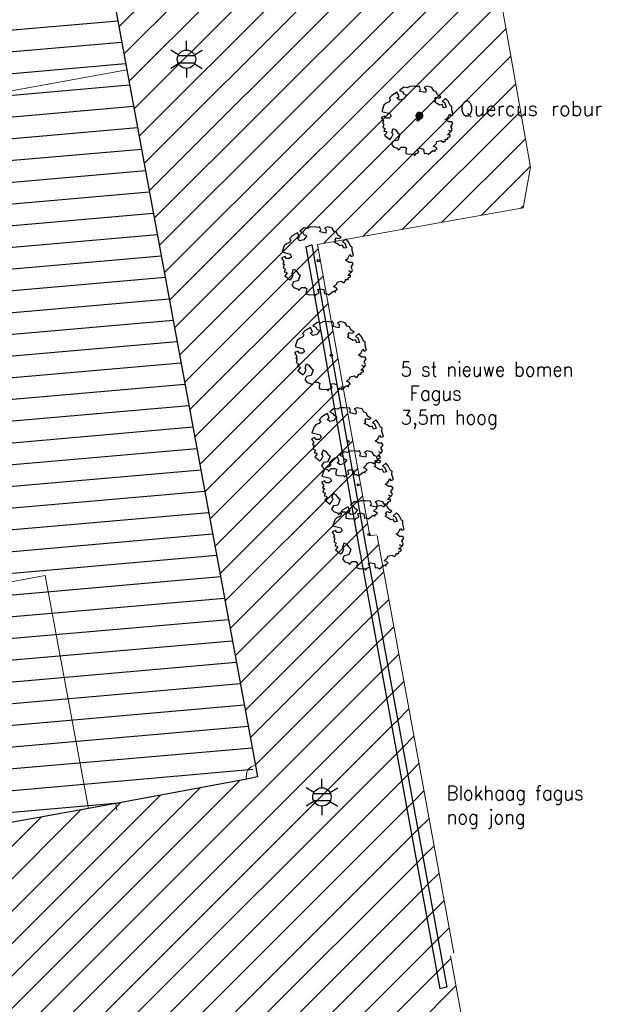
# Model space of a CAD drawing. Header units: metres. Extents: x 102852 to 106916, y 385458 to 392749.
# Tile 42 of 68: x 104693 to 104734, y 386213 to 386281. Entities that reach past the tile are written whole.
import ezdxf
from ezdxf.enums import TextEntityAlignment as Align

# ---------------------------------------------------------------- set-up
doc = ezdxf.new("R2010")
doc.units = ezdxf.units.M
for name, color, linetype, lineweight in [('0-BEPLANTING', 14, 'Continuous', 30), ('0-GRAS OM SPORTVELDEN', 2, 'Continuous', 30), ('0-GRAS SPORTVELDEN', 3, 'Continuous', 30), ('_alg-maatvoering', 7, 'Continuous', 0), ('B-WE-GR-BOOM-S', 90, 'Continuous', 30), ('B-WE-GR-STRUIK-G', 90, 'Continuous', 13), ('B-WE-IE-GEBOUW-G', 10, 'Continuous', 0), ('B-WE-IE-OV-LICHTMAST-S', 40, 'Continuous', 30), ('B-WE-IE-TERREINAFSCHEIDING_KUNSTMATIG_HEKWERK-G', 6, 'Continuous', 0), ('B-WE-VW-MARKERING_LANGS_STREEP_DOORGETROKKEN-G', 7, 'Continuous', 13), ('Bomen', 84, 'Continuous', 0), ('Boomsoort', 10, 'Continuous', 0)]:
    doc.layers.add(name, color=color, linetype=linetype, lineweight=lineweight)
doc.styles.add('arial', font='arial.ttf')
doc.styles.add('NLCS-ISO', font='NLCS-ISO.ttf')
doc.styles.add('NLCS-ISO-M200-T25', font='NLCS-ISO.ttf', dxfattribs={"height": 0.5})
doc.styles.add('Style-txt', font='txt.shx')

# ---------------------------------------------------------------- blocks, each defined once
blk = doc.blocks.new('B-SIE-WEG_LICHTMAST-SO_2')
at = {"ltscale": 0.1}
for p, q in [((0, 1.27), (0, 2.53)), ((-1.1, 0.63), (-2.19, 1.27)), ((1.1, 0.63), (2.19, 1.27)), ((-1.1, -0.63), (-2.19, -1.27)), ((0, -1.27), (0, -2.53)), ((1.1, -0.63), (2.19, -1.27))]:
    blk.add_line(p, q, dxfattribs=at)
at = {"flags": 128}
for points in [[(-1.16, 0.5), (1.16, 0.5)], [(-1.16, -0.5), (1.16, -0.5)]]:
    blk.add_lwpolyline(points, dxfattribs=at)
at = {"ltscale": 0.1}
blk.add_circle((0, 0), 1.27, dxfattribs=at)
at = {"style": 'NLCS-ISO'}
blk.add_attdef('TYPE', text='', height=1.8, dxfattribs=at).set_placement((0, 2.53), align=Align.BOTTOM_CENTER)
blk = doc.blocks.new('SGR-BOOM_06_5')
at = {"linetype": 'Continuous', "flags": 128}
blk.add_lwpolyline([(2.7, 3.52), (2.53, 3.94), (2.2, 4.06), (1.94, 4.52), (1.27, 4.69), (0.86, 4.52), (1.11, 4.27), (1.06, 3.81), (0.23, 3.98), (0.35, 4.32), (0.18, 4.69), (-0.15, 4.61), (-0.49, 4.69), (-1.15, 4.65), (-1.49, 4.48), (-1.95, 4.57), (-2.54, 4.11), (-2.12, 3.9), (-1.99, 3.64), (-1.58, 3.44), (-1.99, 2.89), (-2.54, 2.77), (-2.92, 3.1), (-2.62, 3.22), (-2.87, 3.86), (-3.63, 3.43), (-4, 3.02), (-3.79, 2.85), (-4, 2.51), (-4.42, 2.35), (-4.72, 2.05), (-5.01, 1.21), (-3.88, 0.92), (-3.71, 0.54), (-4, 0.29), (-4.51, 0.29), (-4.6, 0.56), (-5.09, 0.38), (-4.76, -0.17), (-4.93, -0.38), (-4.72, -0.54), (-4.88, -1.01), (-4.53, -1.18), (-4.72, -1.55), (-4.42, -1.59), (-4.29, -1.71), (-4.62, -2.11), (-3.92, -2.68), (-3.67, -2.43), (-3.46, -1.97), (-3.63, -1.76), (-3.42, -1.17), (-3.12, -1.34), (-2.79, -1.76), (-2.5, -2.01), (-2.79, -2.81), (-3.42, -2.93), (-3.67, -3.39), (-3.33, -3.77), (-2.83, -3.9), (-2.77, -4.02), (-2.71, -4.15), (-2.33, -3.73), (-1.83, -3.73), (-1.57, -3.9), (-1.7, -4.27), (-1.7, -4.61), (-1.15, -4.74), (-0.61, -4.69), (-0.49, -4.94), (-0.23, -4.65), (0.1, -4.48), (-0.06, -4.01), (0.27, -3.9), (0.77, -4.02), (0.86, -4.61), (1.15, -4.57), (1.44, -4.74), (2.07, -4.23), (2.37, -4.36), (2.32, -4.15), (2.66, -3.98), (2.41, -3.73), (2.11, -3.64), (2.57, -3.23), (2.62, -2.98), (3.16, -2.85), (3.54, -3.06), (3.79, -2.81), (3.77, -2.63), (4.12, -2.63), (4.12, -2.39), (4.46, -2.26), (4.46, -2.05), (4.08, -2.05), (4.54, -1.59), (4.25, -1.42), (4.63, -1.55), (4.75, -1.26), (4.54, -0.92), (4.84, -0.46), (4.67, -0.25), (4.25, -0.25), (3.75, 0.08), (4.08, 0.29), (4.38, 0.84), (4.54, 0.59), (4.88, 0.71), (4.67, 1.43), (4.71, 1.89), (4.5, 1.97), (4.16, 2.64), (3.83, 3.01), (3.37, 2.6), (3.66, 2.43), (3.91, 1.8), (3.54, 1.72), (3.33, 2.14), (2.99, 2.05), (2.66, 2.31), (2.24, 2.51), (2.45, 2.68), (2.32, 2.93), (2.53, 3.18), (2.87, 3.06), (3.16, 3.23)], close=True, dxfattribs=at)
blk.add_circle((0, 0), 0.15)
at = {"style": 'NLCS-ISO-M200-T25'}
blk.add_attdef('TYPE', (0, 0), '', height=1.8, dxfattribs=at)
blk = doc.blocks.new('MPOLYGON_602')
at = {"layer": 'Bomen', "flags": 128}
for points in [[(104720.629, 386274.375), (104720.625, 386274.326), (104721.125, 386274.326)], [(104720.625, 386274.326), (104720.629, 386274.277), (104721.12, 386274.277)], [(104720.625, 386274.326), (104721.125, 386274.326), (104721.12, 386274.277)], [(104720.644, 386274.422), (104720.629, 386274.375), (104721.12, 386274.375)], [(104720.629, 386274.375), (104721.12, 386274.375), (104721.125, 386274.326)], [(104720.629, 386274.277), (104720.644, 386274.23), (104721.106, 386274.23)], [(104720.629, 386274.277), (104721.12, 386274.277), (104721.106, 386274.23)], [(104720.667, 386274.465), (104720.644, 386274.422), (104721.106, 386274.422)], [(104720.644, 386274.422), (104721.106, 386274.422), (104721.12, 386274.375)], [(104720.644, 386274.23), (104720.667, 386274.187), (104721.082, 386274.187)], [(104720.644, 386274.23), (104721.106, 386274.23), (104721.082, 386274.187)], [(104720.698, 386274.503), (104720.667, 386274.465), (104721.082, 386274.465)], [(104720.667, 386274.465), (104721.082, 386274.465), (104721.106, 386274.422)], [(104720.667, 386274.187), (104720.698, 386274.149), (104721.051, 386274.149)], [(104720.667, 386274.187), (104721.082, 386274.187), (104721.051, 386274.149)], [(104720.736, 386274.534), (104720.698, 386274.503), (104721.051, 386274.503)], [(104720.698, 386274.503), (104721.051, 386274.503), (104721.082, 386274.465)], [(104720.698, 386274.149), (104720.736, 386274.118), (104721.013, 386274.118)], [(104720.698, 386274.149), (104721.051, 386274.149), (104721.013, 386274.118)], [(104720.779, 386274.557), (104720.736, 386274.534), (104721.013, 386274.534)], [(104720.736, 386274.534), (104721.013, 386274.534), (104721.051, 386274.503)], [(104720.736, 386274.118), (104720.779, 386274.095), (104720.97, 386274.095)], [(104720.736, 386274.118), (104721.013, 386274.118), (104720.97, 386274.095)], [(104720.826, 386274.571), (104720.779, 386274.557), (104720.97, 386274.557)], [(104720.779, 386274.557), (104720.97, 386274.557), (104721.013, 386274.534)], [(104720.779, 386274.095), (104720.826, 386274.081), (104720.923, 386274.081)], [(104720.779, 386274.095), (104720.97, 386274.095), (104720.923, 386274.081)], [(104720.875, 386274.576), (104720.826, 386274.571), (104720.923, 386274.571)], [(104720.826, 386274.571), (104720.923, 386274.571), (104720.97, 386274.557)], [(104720.826, 386274.081), (104720.923, 386274.081), (104720.875, 386274.076)]]:
    blk.add_lwpolyline(points, close=True, dxfattribs=at)
at = {"layer": 'Bomen', "color": 74, "true_color": 0x55aa00, "flags": 128}
for points in [[(104720.625, 386274.326), (104720.629, 386274.375)], [(104720.629, 386274.277), (104720.625, 386274.326)], [(104720.629, 386274.375), (104720.644, 386274.422)], [(104720.644, 386274.23), (104720.629, 386274.277)], [(104720.644, 386274.422), (104720.667, 386274.465)], [(104720.667, 386274.187), (104720.644, 386274.23)], [(104720.667, 386274.465), (104720.698, 386274.503)], [(104720.698, 386274.149), (104720.667, 386274.187)], [(104720.698, 386274.503), (104720.736, 386274.534)], [(104720.736, 386274.118), (104720.698, 386274.149)], [(104720.736, 386274.534), (104720.779, 386274.557)], [(104720.779, 386274.095), (104720.736, 386274.118)], [(104720.779, 386274.557), (104720.826, 386274.571)], [(104720.826, 386274.081), (104720.779, 386274.095)], [(104720.826, 386274.571), (104720.875, 386274.576)], [(104720.875, 386274.076), (104720.826, 386274.081)], [(104720.875, 386274.576), (104720.923, 386274.571)], [(104720.923, 386274.081), (104720.875, 386274.076)], [(104720.923, 386274.571), (104720.97, 386274.557)], [(104720.97, 386274.095), (104720.923, 386274.081)], [(104720.97, 386274.557), (104721.013, 386274.534)], [(104721.013, 386274.118), (104720.97, 386274.095)], [(104721.013, 386274.534), (104721.051, 386274.503)], [(104721.051, 386274.149), (104721.013, 386274.118)], [(104721.051, 386274.503), (104721.082, 386274.465)], [(104721.082, 386274.187), (104721.051, 386274.149)], [(104721.082, 386274.465), (104721.106, 386274.422)], [(104721.106, 386274.23), (104721.082, 386274.187)], [(104721.106, 386274.422), (104721.12, 386274.375)], [(104721.12, 386274.277), (104721.106, 386274.23)], [(104721.12, 386274.375), (104721.125, 386274.326)], [(104721.125, 386274.326), (104721.12, 386274.277)]]:
    blk.add_lwpolyline(points, dxfattribs=at)
at = {"layer": 'Bomen'}
for points in [[(104720.629, 386274.375), (104720.625, 386274.326), (104721.125, 386274.326)], [(104720.644, 386274.422), (104720.629, 386274.375), (104721.12, 386274.375)], [(104720.629, 386274.375), (104721.12, 386274.375), (104721.125, 386274.326)], [(104720.667, 386274.465), (104720.644, 386274.422), (104721.106, 386274.422)], [(104720.644, 386274.422), (104721.106, 386274.422), (104721.12, 386274.375)], [(104720.698, 386274.503), (104720.667, 386274.465), (104721.082, 386274.465)], [(104720.667, 386274.465), (104721.082, 386274.465), (104721.106, 386274.422)], [(104720.736, 386274.534), (104720.698, 386274.503), (104721.051, 386274.503)], [(104720.698, 386274.503), (104721.051, 386274.503), (104721.082, 386274.465)], [(104720.779, 386274.557), (104720.736, 386274.534), (104721.013, 386274.534)], [(104720.736, 386274.534), (104721.013, 386274.534), (104721.051, 386274.503)], [(104720.826, 386274.571), (104720.779, 386274.557), (104720.97, 386274.557)], [(104720.779, 386274.557), (104720.97, 386274.557), (104721.013, 386274.534)], [(104720.875, 386274.576), (104720.826, 386274.571), (104720.923, 386274.571)], [(104720.826, 386274.571), (104720.923, 386274.571), (104720.97, 386274.557)]]:
    blk.add_solid(points, dxfattribs=at)
at = {"layer": 'Bomen', "extrusion": (0, 0, -1)}
for points in [[(-104720.625, 386274.326), (-104720.629, 386274.277), (-104721.12, 386274.277)], [(-104720.625, 386274.326), (-104721.125, 386274.326), (-104721.12, 386274.277)], [(-104720.629, 386274.277), (-104720.644, 386274.23), (-104721.106, 386274.23)], [(-104720.629, 386274.277), (-104721.12, 386274.277), (-104721.106, 386274.23)], [(-104720.644, 386274.23), (-104720.667, 386274.187), (-104721.082, 386274.187)], [(-104720.644, 386274.23), (-104721.106, 386274.23), (-104721.082, 386274.187)], [(-104720.667, 386274.187), (-104720.698, 386274.149), (-104721.051, 386274.149)], [(-104720.667, 386274.187), (-104721.082, 386274.187), (-104721.051, 386274.149)], [(-104720.698, 386274.149), (-104720.736, 386274.118), (-104721.013, 386274.118)], [(-104720.698, 386274.149), (-104721.051, 386274.149), (-104721.013, 386274.118)], [(-104720.736, 386274.118), (-104720.779, 386274.095), (-104720.97, 386274.095)], [(-104720.736, 386274.118), (-104721.013, 386274.118), (-104720.97, 386274.095)], [(-104720.779, 386274.095), (-104720.826, 386274.081), (-104720.923, 386274.081)], [(-104720.779, 386274.095), (-104720.97, 386274.095), (-104720.923, 386274.081)], [(-104720.826, 386274.081), (-104720.923, 386274.081), (-104720.875, 386274.076)]]:
    blk.add_solid(points, dxfattribs=at)
blk = doc.blocks.new('SGR-BOOM_06_5_1')
at = {"linetype": 'Continuous', "flags": 128}
blk.add_lwpolyline([(2.7, 3.52), (2.53, 3.94), (2.2, 4.06), (1.94, 4.52), (1.27, 4.69), (0.86, 4.52), (1.11, 4.27), (1.06, 3.81), (0.23, 3.98), (0.35, 4.32), (0.18, 4.69), (-0.15, 4.61), (-0.49, 4.69), (-1.15, 4.65), (-1.49, 4.48), (-1.95, 4.57), (-2.54, 4.11), (-2.12, 3.9), (-1.99, 3.64), (-1.58, 3.44), (-1.99, 2.89), (-2.54, 2.77), (-2.92, 3.1), (-2.62, 3.22), (-2.87, 3.86), (-3.63, 3.43), (-4, 3.02), (-3.79, 2.85), (-4, 2.51), (-4.42, 2.35), (-4.72, 2.05), (-5.01, 1.21), (-3.88, 0.92), (-3.71, 0.54), (-4, 0.29), (-4.51, 0.29), (-4.6, 0.56), (-5.09, 0.38), (-4.76, -0.17), (-4.93, -0.38), (-4.72, -0.54), (-4.88, -1.01), (-4.53, -1.18), (-4.72, -1.55), (-4.42, -1.59), (-4.29, -1.71), (-4.62, -2.11), (-3.92, -2.68), (-3.67, -2.43), (-3.46, -1.97), (-3.63, -1.76), (-3.42, -1.17), (-3.12, -1.34), (-2.79, -1.76), (-2.5, -2.01), (-2.79, -2.81), (-3.42, -2.93), (-3.67, -3.39), (-3.33, -3.77), (-2.83, -3.9), (-2.77, -4.02), (-2.71, -4.15), (-2.33, -3.73), (-1.83, -3.73), (-1.57, -3.9), (-1.7, -4.27), (-1.7, -4.61), (-1.15, -4.74), (-0.61, -4.69), (-0.49, -4.94), (-0.23, -4.65), (0.1, -4.48), (-0.06, -4.01), (0.27, -3.9), (0.77, -4.02), (0.86, -4.61), (1.15, -4.57), (1.44, -4.74), (2.07, -4.23), (2.37, -4.36), (2.32, -4.15), (2.66, -3.98), (2.41, -3.73), (2.11, -3.64), (2.57, -3.23), (2.62, -2.98), (3.16, -2.85), (3.54, -3.06), (3.79, -2.81), (3.77, -2.63), (4.12, -2.63), (4.12, -2.39), (4.46, -2.26), (4.46, -2.05), (4.08, -2.05), (4.54, -1.59), (4.25, -1.42), (4.63, -1.55), (4.75, -1.26), (4.54, -0.92), (4.84, -0.46), (4.67, -0.25), (4.25, -0.25), (3.75, 0.08), (4.08, 0.29), (4.38, 0.84), (4.54, 0.59), (4.88, 0.71), (4.67, 1.43), (4.71, 1.89), (4.5, 1.97), (4.16, 2.64), (3.83, 3.01), (3.37, 2.6), (3.66, 2.43), (3.91, 1.8), (3.54, 1.72), (3.33, 2.14), (2.99, 2.05), (2.66, 2.31), (2.24, 2.51), (2.45, 2.68), (2.32, 2.93), (2.53, 3.18), (2.87, 3.06), (3.16, 3.23)], close=True, dxfattribs=at)
blk.add_circle((0, 0), 0.15)
at = {"style": 'NLCS-ISO-M200-T25'}
blk.add_attdef('TYPE', (0, 0), '', height=1.8, dxfattribs=at)
blk = doc.blocks.new('SGR-BOOM_06_5_2')
at = {"linetype": 'Continuous', "flags": 128}
blk.add_lwpolyline([(2.7, 3.52), (2.53, 3.94), (2.2, 4.06), (1.94, 4.52), (1.27, 4.69), (0.86, 4.52), (1.11, 4.27), (1.06, 3.81), (0.23, 3.98), (0.35, 4.32), (0.18, 4.69), (-0.15, 4.61), (-0.49, 4.69), (-1.15, 4.65), (-1.49, 4.48), (-1.95, 4.57), (-2.54, 4.11), (-2.12, 3.9), (-1.99, 3.64), (-1.58, 3.44), (-1.99, 2.89), (-2.54, 2.77), (-2.92, 3.1), (-2.62, 3.22), (-2.87, 3.86), (-3.63, 3.43), (-4, 3.02), (-3.79, 2.85), (-4, 2.51), (-4.42, 2.35), (-4.72, 2.05), (-5.01, 1.21), (-3.88, 0.92), (-3.71, 0.54), (-4, 0.29), (-4.51, 0.29), (-4.6, 0.56), (-5.09, 0.38), (-4.76, -0.17), (-4.93, -0.38), (-4.72, -0.54), (-4.88, -1.01), (-4.53, -1.18), (-4.72, -1.55), (-4.42, -1.59), (-4.29, -1.71), (-4.62, -2.11), (-3.92, -2.68), (-3.67, -2.43), (-3.46, -1.97), (-3.63, -1.76), (-3.42, -1.17), (-3.12, -1.34), (-2.79, -1.76), (-2.5, -2.01), (-2.79, -2.81), (-3.42, -2.93), (-3.67, -3.39), (-3.33, -3.77), (-2.83, -3.9), (-2.77, -4.02), (-2.71, -4.15), (-2.33, -3.73), (-1.83, -3.73), (-1.57, -3.9), (-1.7, -4.27), (-1.7, -4.61), (-1.15, -4.74), (-0.61, -4.69), (-0.49, -4.94), (-0.23, -4.65), (0.1, -4.48), (-0.06, -4.01), (0.27, -3.9), (0.77, -4.02), (0.86, -4.61), (1.15, -4.57), (1.44, -4.74), (2.07, -4.23), (2.37, -4.36), (2.32, -4.15), (2.66, -3.98), (2.41, -3.73), (2.11, -3.64), (2.57, -3.23), (2.62, -2.98), (3.16, -2.85), (3.54, -3.06), (3.79, -2.81), (3.77, -2.63), (4.12, -2.63), (4.12, -2.39), (4.46, -2.26), (4.46, -2.05), (4.08, -2.05), (4.54, -1.59), (4.25, -1.42), (4.63, -1.55), (4.75, -1.26), (4.54, -0.92), (4.84, -0.46), (4.67, -0.25), (4.25, -0.25), (3.75, 0.08), (4.08, 0.29), (4.38, 0.84), (4.54, 0.59), (4.88, 0.71), (4.67, 1.43), (4.71, 1.89), (4.5, 1.97), (4.16, 2.64), (3.83, 3.01), (3.37, 2.6), (3.66, 2.43), (3.91, 1.8), (3.54, 1.72), (3.33, 2.14), (2.99, 2.05), (2.66, 2.31), (2.24, 2.51), (2.45, 2.68), (2.32, 2.93), (2.53, 3.18), (2.87, 3.06), (3.16, 3.23)], close=True, dxfattribs=at)
blk.add_circle((0, 0), 0.15)
at = {"style": 'NLCS-ISO-M200-T25'}
blk.add_attdef('TYPE', (0, 0), '', height=1.8, dxfattribs=at)
blk = doc.blocks.new('SGR-BOOM_06_5_3')
at = {"linetype": 'Continuous', "flags": 128}
blk.add_lwpolyline([(2.7, 3.52), (2.53, 3.94), (2.2, 4.06), (1.94, 4.52), (1.27, 4.69), (0.86, 4.52), (1.11, 4.27), (1.06, 3.81), (0.23, 3.98), (0.35, 4.32), (0.18, 4.69), (-0.15, 4.61), (-0.49, 4.69), (-1.15, 4.65), (-1.49, 4.48), (-1.95, 4.57), (-2.54, 4.11), (-2.12, 3.9), (-1.99, 3.64), (-1.58, 3.44), (-1.99, 2.89), (-2.54, 2.77), (-2.92, 3.1), (-2.62, 3.22), (-2.87, 3.86), (-3.63, 3.43), (-4, 3.02), (-3.79, 2.85), (-4, 2.51), (-4.42, 2.35), (-4.72, 2.05), (-5.01, 1.21), (-3.88, 0.92), (-3.71, 0.54), (-4, 0.29), (-4.51, 0.29), (-4.6, 0.56), (-5.09, 0.38), (-4.76, -0.17), (-4.93, -0.38), (-4.72, -0.54), (-4.88, -1.01), (-4.53, -1.18), (-4.72, -1.55), (-4.42, -1.59), (-4.29, -1.71), (-4.62, -2.11), (-3.92, -2.68), (-3.67, -2.43), (-3.46, -1.97), (-3.63, -1.76), (-3.42, -1.17), (-3.12, -1.34), (-2.79, -1.76), (-2.5, -2.01), (-2.79, -2.81), (-3.42, -2.93), (-3.67, -3.39), (-3.33, -3.77), (-2.83, -3.9), (-2.77, -4.02), (-2.71, -4.15), (-2.33, -3.73), (-1.83, -3.73), (-1.57, -3.9), (-1.7, -4.27), (-1.7, -4.61), (-1.15, -4.74), (-0.61, -4.69), (-0.49, -4.94), (-0.23, -4.65), (0.1, -4.48), (-0.06, -4.01), (0.27, -3.9), (0.77, -4.02), (0.86, -4.61), (1.15, -4.57), (1.44, -4.74), (2.07, -4.23), (2.37, -4.36), (2.32, -4.15), (2.66, -3.98), (2.41, -3.73), (2.11, -3.64), (2.57, -3.23), (2.62, -2.98), (3.16, -2.85), (3.54, -3.06), (3.79, -2.81), (3.77, -2.63), (4.12, -2.63), (4.12, -2.39), (4.46, -2.26), (4.46, -2.05), (4.08, -2.05), (4.54, -1.59), (4.25, -1.42), (4.63, -1.55), (4.75, -1.26), (4.54, -0.92), (4.84, -0.46), (4.67, -0.25), (4.25, -0.25), (3.75, 0.08), (4.08, 0.29), (4.38, 0.84), (4.54, 0.59), (4.88, 0.71), (4.67, 1.43), (4.71, 1.89), (4.5, 1.97), (4.16, 2.64), (3.83, 3.01), (3.37, 2.6), (3.66, 2.43), (3.91, 1.8), (3.54, 1.72), (3.33, 2.14), (2.99, 2.05), (2.66, 2.31), (2.24, 2.51), (2.45, 2.68), (2.32, 2.93), (2.53, 3.18), (2.87, 3.06), (3.16, 3.23)], close=True, dxfattribs=at)
blk.add_circle((0, 0), 0.15)
at = {"style": 'NLCS-ISO-M200-T25'}
blk.add_attdef('TYPE', (0, 0), '', height=1.8, dxfattribs=at)
blk = doc.blocks.new('SGR-BOOM_06_5_4')
at = {"linetype": 'Continuous', "flags": 128}
blk.add_lwpolyline([(2.7, 3.52), (2.53, 3.94), (2.2, 4.06), (1.94, 4.52), (1.27, 4.69), (0.86, 4.52), (1.11, 4.27), (1.06, 3.81), (0.23, 3.98), (0.35, 4.32), (0.18, 4.69), (-0.15, 4.61), (-0.49, 4.69), (-1.15, 4.65), (-1.49, 4.48), (-1.95, 4.57), (-2.54, 4.11), (-2.12, 3.9), (-1.99, 3.64), (-1.58, 3.44), (-1.99, 2.89), (-2.54, 2.77), (-2.92, 3.1), (-2.62, 3.22), (-2.87, 3.86), (-3.63, 3.43), (-4, 3.02), (-3.79, 2.85), (-4, 2.51), (-4.42, 2.35), (-4.72, 2.05), (-5.01, 1.21), (-3.88, 0.92), (-3.71, 0.54), (-4, 0.29), (-4.51, 0.29), (-4.6, 0.56), (-5.09, 0.38), (-4.76, -0.17), (-4.93, -0.38), (-4.72, -0.54), (-4.88, -1.01), (-4.53, -1.18), (-4.72, -1.55), (-4.42, -1.59), (-4.29, -1.71), (-4.62, -2.11), (-3.92, -2.68), (-3.67, -2.43), (-3.46, -1.97), (-3.63, -1.76), (-3.42, -1.17), (-3.12, -1.34), (-2.79, -1.76), (-2.5, -2.01), (-2.79, -2.81), (-3.42, -2.93), (-3.67, -3.39), (-3.33, -3.77), (-2.83, -3.9), (-2.77, -4.02), (-2.71, -4.15), (-2.33, -3.73), (-1.83, -3.73), (-1.57, -3.9), (-1.7, -4.27), (-1.7, -4.61), (-1.15, -4.74), (-0.61, -4.69), (-0.49, -4.94), (-0.23, -4.65), (0.1, -4.48), (-0.06, -4.01), (0.27, -3.9), (0.77, -4.02), (0.86, -4.61), (1.15, -4.57), (1.44, -4.74), (2.07, -4.23), (2.37, -4.36), (2.32, -4.15), (2.66, -3.98), (2.41, -3.73), (2.11, -3.64), (2.57, -3.23), (2.62, -2.98), (3.16, -2.85), (3.54, -3.06), (3.79, -2.81), (3.77, -2.63), (4.12, -2.63), (4.12, -2.39), (4.46, -2.26), (4.46, -2.05), (4.08, -2.05), (4.54, -1.59), (4.25, -1.42), (4.63, -1.55), (4.75, -1.26), (4.54, -0.92), (4.84, -0.46), (4.67, -0.25), (4.25, -0.25), (3.75, 0.08), (4.08, 0.29), (4.38, 0.84), (4.54, 0.59), (4.88, 0.71), (4.67, 1.43), (4.71, 1.89), (4.5, 1.97), (4.16, 2.64), (3.83, 3.01), (3.37, 2.6), (3.66, 2.43), (3.91, 1.8), (3.54, 1.72), (3.33, 2.14), (2.99, 2.05), (2.66, 2.31), (2.24, 2.51), (2.45, 2.68), (2.32, 2.93), (2.53, 3.18), (2.87, 3.06), (3.16, 3.23)], close=True, dxfattribs=at)
blk.add_circle((0, 0), 0.15)
at = {"style": 'NLCS-ISO-M200-T25'}
blk.add_attdef('TYPE', (0, 0), '', height=1.8, dxfattribs=at)
blk = doc.blocks.new('SGR-BOOM_06_5_5')
at = {"linetype": 'Continuous', "flags": 128}
blk.add_lwpolyline([(2.7, 3.52), (2.53, 3.94), (2.2, 4.06), (1.94, 4.52), (1.27, 4.69), (0.86, 4.52), (1.11, 4.27), (1.06, 3.81), (0.23, 3.98), (0.35, 4.32), (0.18, 4.69), (-0.15, 4.61), (-0.49, 4.69), (-1.15, 4.65), (-1.49, 4.48), (-1.95, 4.57), (-2.54, 4.11), (-2.12, 3.9), (-1.99, 3.64), (-1.58, 3.44), (-1.99, 2.89), (-2.54, 2.77), (-2.92, 3.1), (-2.62, 3.22), (-2.87, 3.86), (-3.63, 3.43), (-4, 3.02), (-3.79, 2.85), (-4, 2.51), (-4.42, 2.35), (-4.72, 2.05), (-5.01, 1.21), (-3.88, 0.92), (-3.71, 0.54), (-4, 0.29), (-4.51, 0.29), (-4.6, 0.56), (-5.09, 0.38), (-4.76, -0.17), (-4.93, -0.38), (-4.72, -0.54), (-4.88, -1.01), (-4.53, -1.18), (-4.72, -1.55), (-4.42, -1.59), (-4.29, -1.71), (-4.62, -2.11), (-3.92, -2.68), (-3.67, -2.43), (-3.46, -1.97), (-3.63, -1.76), (-3.42, -1.17), (-3.12, -1.34), (-2.79, -1.76), (-2.5, -2.01), (-2.79, -2.81), (-3.42, -2.93), (-3.67, -3.39), (-3.33, -3.77), (-2.83, -3.9), (-2.77, -4.02), (-2.71, -4.15), (-2.33, -3.73), (-1.83, -3.73), (-1.57, -3.9), (-1.7, -4.27), (-1.7, -4.61), (-1.15, -4.74), (-0.61, -4.69), (-0.49, -4.94), (-0.23, -4.65), (0.1, -4.48), (-0.06, -4.01), (0.27, -3.9), (0.77, -4.02), (0.86, -4.61), (1.15, -4.57), (1.44, -4.74), (2.07, -4.23), (2.37, -4.36), (2.32, -4.15), (2.66, -3.98), (2.41, -3.73), (2.11, -3.64), (2.57, -3.23), (2.62, -2.98), (3.16, -2.85), (3.54, -3.06), (3.79, -2.81), (3.77, -2.63), (4.12, -2.63), (4.12, -2.39), (4.46, -2.26), (4.46, -2.05), (4.08, -2.05), (4.54, -1.59), (4.25, -1.42), (4.63, -1.55), (4.75, -1.26), (4.54, -0.92), (4.84, -0.46), (4.67, -0.25), (4.25, -0.25), (3.75, 0.08), (4.08, 0.29), (4.38, 0.84), (4.54, 0.59), (4.88, 0.71), (4.67, 1.43), (4.71, 1.89), (4.5, 1.97), (4.16, 2.64), (3.83, 3.01), (3.37, 2.6), (3.66, 2.43), (3.91, 1.8), (3.54, 1.72), (3.33, 2.14), (2.99, 2.05), (2.66, 2.31), (2.24, 2.51), (2.45, 2.68), (2.32, 2.93), (2.53, 3.18), (2.87, 3.06), (3.16, 3.23)], close=True, dxfattribs=at)
blk.add_circle((0, 0), 0.15)
at = {"style": 'NLCS-ISO-M200-T25'}
blk.add_attdef('TYPE', (0, 0), '', height=1.8, dxfattribs=at)

msp = doc.modelspace()

# ---------------------------------------------------------------- hatches: boundary and pattern name
at = {"layer": '0-BEPLANTING', "ltscale": 0.2, "true_color": 0x727430}
h = msp.add_hatch(dxfattribs=at)
h.set_pattern_fill('ANSI31', color=67, scale=0.1, style=0, pattern_type=2)
h.set_pattern_definition([(45, (0, 0), (-1.122532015, 1.122532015), [])])
h.paths.add_polyline_path([(104722.318, 386213.813), (104722.769, 386213.936), (104717.108, 386244.842), (104713.426, 386265.372), (104713.027, 386265.248), (104716.662, 386244.718)])
at = {"layer": '0-GRAS OM SPORTVELDEN', "ltscale": 0.2}
h = msp.add_hatch(dxfattribs=at)
h.set_pattern_fill('ANSI31', color=256, scale=0.1, style=0, pattern_type=2)
h.set_pattern_definition([(45, (0.0001, -2e-20), (-1.122532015, 1.122532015), [])])
h.paths.add_polyline_path([(104619.488, 386300.894), (104617.652, 386300.288), (104617.502, 386300.157), (104619.581, 386289.956), (104621.264, 386290.236), (104621.247, 386290.337)], flags=17)
h.paths.add_polyline_path([(104557.247, 386214.543), (104555.442, 386214.935), (104553.73, 386215.629), (104552.161, 386216.604), (104550.781, 386217.831), (104552.019, 386210.717), (104528.482, 386184.038), (104528.455, 386183.938), (104530.486, 386175.135), (104530.88, 386174.045), (104532.1, 386170.641), (104534.504, 386166.088), (104537.31, 386161.945), (104539.961, 386159.918), (104544.683, 386157.74), (104549.448, 386156.066), (104553.504, 386155.407), (104556.628, 386155.983), (104558.928, 386157.469), (104562.25, 386160.578), (104563.42, 386161.783), (104565.633, 386163.492), (104567.861, 386164.791), (104569.908, 386165.507), (104572.419, 386165.771), (104576.253, 386165.57), (104580.316, 386165.349), (104586.226, 386164.913), (104590.978, 386164.572), (104595.3, 386164.329), (104596.59, 386160.217), (104598.518, 386154.429), (104608.633, 386157.538), (104608.3, 386158.621), (104616.694, 386161.244), (104627.633, 386164.579), (104635.788, 386167.129), (104643.916, 386169.54), (104644.019, 386169.245), (104649.315, 386168.762), (104652.746, 386169.712), (104657.921, 386171.026), (104661.665, 386170.595), (104670.177, 386171.463), (104687.459, 386176.939), (104698.239, 386179.646), (104708.52, 386182.898), (104712.077, 386184.804), (104717.329, 386186.1), (104723.233, 386191.094), (104724.615, 386190.53), (104726.555, 386187.927), (104726.69, 386186.856), (104728.791, 386186.85), (104728.195, 386187.814), (104723.035, 386216.097), (104723.258, 386216.294), (104717.942, 386245.277), (104717.449, 386245.209), (104713.823, 386265.411), (104728.055, 386267.938), (104728.576, 386270.771), (104724.981, 386291.15), (104724.513, 386293.919), (104720.809, 386291.521), (104717.746, 386291.349), (104716.632, 386292.004), (104714.389, 386296.35), (104712.249, 386303.881), (104708.254, 386313.042), (104706.534, 386312.462), (104704.171, 386312.716), (104701.309, 386316.197), (104699.228, 386319.799), (104698.398, 386322.942), (104698.511, 386324.932), (104699.439, 386326.147), (104706.229, 386327.629), (104702.869, 386328.011), (104699.763, 386330.963), (104699.346, 386329.98), (104697.939, 386329.455), (104696.532, 386329.623), (104695.103, 386331.308), (104691.58, 386332.037), (104687.031, 386332.689), (104684.41, 386333.009), (104677.492, 386333.005), (104671.521, 386332.808), (104664.236, 386331.939), (104660.846, 386331.794), (104659.078, 386332.035), (104658.298, 386334.163), (104654.263, 386333.646), (104652.54, 386333.403), (104646.779, 386332.606), (104648.982, 386332.637), (104649.372, 386331.308), (104620.271, 386326.782), (104624.808, 386304.255), (104626.392, 386304.589), (104626.706, 386303.023), (104628.473, 386293.179), (104628.423, 386293.173), (104631.096, 386278.671), (104631.233, 386277.935), (104632.063, 386278.074), (104632.07, 386277.973), (104632.481, 386278.019), (104633.013, 386275.276), (104632.589, 386275.211), (104632.606, 386275.134), (104631.783, 386274.985), (104635.397, 386255.604), (104636.281, 386255.703), (104636.321, 386255.549), (104636.643, 386255.626), (104637.162, 386252.923), (104636.817, 386252.859), (104636.809, 386252.762), (104635.967, 386252.55), (104636.142, 386251.61), (104641.272, 386223.539), (104643.237, 386212.575), (104642.187, 386212.378), (104642.798, 386208.809), (104641.119, 386208.47), (104638.937, 386219.309), (104641.098, 386219.744), (104640.476, 386223.387), (104635.515, 386250.543), (104630.302, 386278.562), (104627.655, 386293.02), (104627.597, 386293.013), (104625.821, 386302.863), (104619.038, 386301.493), (104616.605, 386299.377), (104637.859, 386186.261), (104636.566, 386185.994), (104615.422, 386298.405), (104580.881, 386294.064), (104550.723, 386286.423), (104547.944, 386283.728), (104547.321, 386282.502), (104546.94, 386281.181), (104546.815, 386279.811), (104546.949, 386278.443), (104553.415, 386243.828), (104554.541, 386244.055), (104555.72, 386237.614), (104554.924, 386237.468), (104557.756, 386222.506), (104558.575, 386222.691), (104559.773, 386216.223), (104558.604, 386215.983), (104565.256, 386180.773), (104569.235, 386175.804), (104567.962, 386174.803), (104563.711, 386180.181)])
h.paths.add_polyline_path([(104569.66, 386181.657), (104578.662, 386183.328), (104580.572, 386183.7), (104577.579, 386199.749), (104590.208, 386202.154, -0.491164), (104604.192, 386204.778), (104616.946, 386207.149), (104619.968, 386191.083), (104621.783, 386191.39), (104630.879, 386193.124, -0.467531), (104631.471, 386194.047), (104622.378, 386242.456), (104599.783, 386238.156, -0.04693), (104599.939, 386236.488, -0.910346), (104582.209, 386234.82), (104582.177, 386234.814), (104559.582, 386230.488), (104568.666, 386182.226, -0.430584)], flags=17)
h.paths.add_polyline_path([(104577.78, 386268.386), (104591.732, 386271.027, -0.481268)])
h.paths.add_polyline_path([(104635.317, 386206.146), (104637.213, 386206.497), (104639.157, 386195.983), (104637.291, 386195.607)], flags=17)
h.paths.add_polyline_path([(104637.546, 386194.328), (104639.156, 386194.644), (104640.857, 386186.857), (104639.083, 386186.508)], flags=17)
h.paths.add_polyline_path([(104635.063, 386207.561), (104633.263, 386217.596), (104634.882, 386217.975), (104636.886, 386207.888)], flags=17)
h.paths.add_polyline_path([(104632.997, 386219.085), (104630.948, 386229.833), (104632.53, 386230.217), (104634.715, 386219.413)], flags=17)
h.paths.add_polyline_path([(104641.238, 386207.115), (104643.226, 386207.448), (104644.972, 386197.019), (104643.318, 386196.742)], flags=17)
h.paths.add_polyline_path([(104643.581, 386195.53), (104645.202, 386195.914), (104646.271, 386188.982), (104644.987, 386188.661)], flags=17)
h.paths.add_polyline_path([(104630.679, 386231.275), (104628.426, 386241.654), (104630.355, 386242.073), (104632.224, 386231.61)], flags=17)
h.paths.add_polyline_path([(104638.766, 386220.264), (104636.773, 386231.004), (104638.744, 386231.431), (104640.665, 386220.601)], flags=17)
h.paths.add_polyline_path([(104628.248, 386242.948), (104626.345, 386253.51), (104628.159, 386253.847), (104630.113, 386243.345)], flags=17)
h.paths.add_polyline_path([(104636.646, 386232.079), (104634.612, 386242.696), (104636.432, 386243.045), (104638.472, 386232.43)], flags=17)
h.paths.add_polyline_path([(104648.466, 386208.066), (104687.473, 386215.293), (104692.955, 386185.899), (104653.831, 386178.845)], flags=17)
h.paths.add_polyline_path([(104646.842, 386216.915), (104646.669, 386217.631), (104637.738, 386266.027), (104628.859, 386314.453), (104628.712, 386315.25), (104629.447, 386315.388), (104638.62, 386317.098), (104640.32, 386317.415), (104651.131, 386319.386), (104656.42, 386320.36), (104663.754, 386321.648), (104669.038, 386322.663), (104679.818, 386324.611), (104681.73, 386324.98), (104690.753, 386326.632), (104691.509, 386326.771), (104691.655, 386326.057), (104700.614, 386277.511), (104709.519, 386229.3), (104709.657, 386228.519), (104708.928, 386228.36), (104699.853, 386226.674), (104697.969, 386226.321), (104687.217, 386224.365), (104681.88, 386223.362), (104674.552, 386222.009), (104669.315, 386221.059), (104658.429, 386219.044), (104656.759, 386218.72), (104647.632, 386217.06)], flags=17)
h.paths.add_polyline_path([(104634.345, 386243.837), (104632.355, 386254.667), (104634.12, 386254.991), (104636.121, 386244.243), (104636.135, 386244.17)], flags=17)
h.paths.add_polyline_path([(104626.331, 386254.635), (104624.174, 386265.283), (104625.981, 386265.745), (104628.017, 386254.979)], flags=17)
h.paths.add_polyline_path([(104632.159, 386255.673), (104630.143, 386266.382), (104631.658, 386266.667), (104634.03, 386256.093)], flags=17)
h.paths.add_polyline_path([(104623.867, 386266.414), (104621.916, 386277.016), (104623.622, 386277.33), (104625.67, 386266.763)], flags=17)
h.paths.add_polyline_path([(104668.206, 386237.514, -0.485412), (104682.469, 386240.143)])
h.paths.add_polyline_path([(104629.954, 386267.607), (104628.137, 386277.879), (104629.494, 386278.14), (104631.472, 386267.876)], flags=17)
h.paths.add_polyline_path([(104621.645, 386278.086), (104619.722, 386288.871), (104621.453, 386289.087), (104623.424, 386278.491), (104623.437, 386278.419)], flags=17)
h.paths.add_polyline_path([(104660.293, 386271.815, -1), (104678.213, 386271.815, -0.914044), (104660.437, 386270.215), (104660.36, 386270.201), (104660.437, 386270.215, -0.044914)])
h.paths.add_polyline_path([(104627.842, 386279.112), (104625.592, 386289.991), (104627.419, 386290.418), (104629.231, 386279.353)], flags=17)
h.paths.add_polyline_path([(104625.394, 386291.012), (104623.236, 386302.165), (104625.238, 386302.527), (104627.252, 386291.396), (104627.26, 386291.35)], flags=17)
h.paths.add_polyline_path([(104655.991, 386303.602), (104670.244, 386306.217, -0.498792)])
h.paths.add_polyline_path([(104722.69, 386211.573), (104723.086, 386211.638), (104727.43, 386187.892), (104727.038, 386187.909)], flags=17)
h.paths.add_polyline_path([(104722.318, 386213.813), (104716.662, 386244.718), (104713.027, 386265.248), (104713.426, 386265.372), (104717.108, 386244.842), (104722.769, 386213.936)], flags=17)
h.paths.add_polyline_path([(104613.246, 386291.062, -0.540709), (104612.327, 386291.628), (104603.24, 386289.898), (104601.417, 386289.578), (104604.456, 386273.445), (104591.732, 386271.027, -0.481268), (104577.78, 386268.386), (104565.044, 386265.992), (104562.003, 386282.049), (104560.095, 386281.71), (104551.049, 386279.985, -0.419907), (104550.459, 386279.065), (104559.582, 386230.488), (104582.209, 386234.82, -0.046929), (104582.053, 386236.488, -0.910346), (104599.783, 386238.156), (104599.815, 386238.162), (104622.378, 386242.456)], flags=17)
h.paths.add_polyline_path([(104601.417, 386289.578), (104590.561, 386287.518), (104591.539, 386282.21), (104573.771, 386278.868), (104572.715, 386284.094), (104562.003, 386282.049), (104565.044, 386265.992), (104577.78, 386268.386), (104591.732, 386271.027), (104604.456, 386273.445)])
h.paths.add_polyline_path([(104590.561, 386287.518), (104585.344, 386286.549), (104578.052, 386285.182), (104572.715, 386284.094), (104573.771, 386278.868), (104591.539, 386282.21)])
h.paths.add_polyline_path([(104582.053, 386236.488, 0.046929), (104582.209, 386234.82, 0.910349), (104599.939, 386236.488, 0.04693), (104599.783, 386238.156, 0.910347)], flags=17)
h.paths.add_polyline_path([(104616.946, 386207.149), (104604.192, 386204.778), (104590.208, 386202.154), (104577.579, 386199.749), (104580.572, 386183.7), (104591.345, 386185.689), (104590.311, 386190.997), (104608.139, 386194.309), (104609.158, 386189.023), (104619.968, 386191.083)])
h.paths.add_polyline_path([(104608.139, 386194.309), (104590.311, 386190.997), (104591.345, 386185.689), (104596.617, 386186.678), (104603.91, 386187.998), (104609.158, 386189.023)])
h.paths.add_polyline_path([(104590.208, 386202.154), (104604.192, 386204.778, 0.491164)])
h.paths.add_polyline_path([(104678.213, 386271.815, 0.044914), (104678.069, 386273.415), (104660.437, 386270.215, 0.914032)])
h.paths.add_polyline_path([(104660.293, 386271.815, 0.044914), (104660.437, 386270.215), (104678.069, 386273.415, 0.914032)])
h.paths.add_polyline_path([(104670.244, 386306.217), (104655.991, 386303.602, 0.498792)])
h.paths.add_polyline_path([(104668.206, 386237.514), (104682.469, 386240.143, 0.485412)])
h.paths.add_polyline_path([(104573.864, 386333.332), (104584.207, 386326.323), (104587.037, 386324.081), (104575.446, 386312.728), (104546.85, 386284.901), (104546.076, 386283.641), (104545.53, 386282.267), (104545.228, 386280.819), (104545.178, 386280.819), (104545.178, 386279.341), (104545.383, 386277.877), (104550.751, 386248.556), (104550.739, 386247.813), (104545.319, 386235.152), (104548.264, 386217.845), (104549.399, 386211.516), (104527.935, 386187.074), (104527.063, 386194.071), (104526.574, 386199.783), (104527.01, 386211.525), (104527.882, 386218.276), (104529.665, 386226.88), (104532.672, 386238.831), (104535.734, 386248.903), (104538.17, 386256.427), (104540.006, 386262.848), (104540.44, 386266.318), (104540.605, 386274.672), (104542.075, 386280.64), (104544.403, 386286.002), (104547.111, 386291.108), (104550.364, 386294.7), (104558.507, 386307.287), (104560.024, 386312.014), (104569.567, 386326.774), (104572.69, 386331.525)])
at = {"layer": '0-GRAS SPORTVELDEN'}
h = msp.add_hatch(dxfattribs=at)
h.set_pattern_fill('HATCH', color=256, scale=0.1, style=0, pattern_type=2)
h.set_pattern_definition([(5, (104692.1501, 386257.6398), (-0.130734, 1.494292), [])])
h.paths.add_polyline_path([(104637.738, 386266.027), (104646.669, 386217.631), (104647.632, 386217.06), (104656.759, 386218.72), (104658.429, 386219.044), (104669.315, 386221.059), (104674.552, 386222.009), (104681.88, 386223.362), (104687.217, 386224.365), (104697.969, 386226.321), (104699.853, 386226.674), (104708.928, 386228.36), (104709.519, 386229.3), (104700.614, 386277.511), (104691.655, 386326.057), (104690.753, 386326.632), (104681.73, 386324.98), (104679.818, 386324.611), (104669.038, 386322.663), (104663.754, 386321.648), (104656.42, 386320.36), (104651.131, 386319.386), (104640.32, 386317.415), (104638.62, 386317.098), (104629.447, 386315.388), (104628.859, 386314.453)])

# ---------------------------------------------------------------- linework, layer by layer
at = {"layer": '0-GRAS OM SPORTVELDEN', "flags": 128}
msp.add_lwpolyline([(104691.655, 386326.057), (104700.614, 386277.511), (104709.519, 386229.3), (104709.657, 386228.519), (104708.928, 386228.36), (104699.853, 386226.674), (104697.969, 386226.321), (104687.217, 386224.365), (104681.88, 386223.362), (104674.552, 386222.009), (104669.315, 386221.059), (104658.429, 386219.044), (104656.759, 386218.72), (104647.632, 386217.06), (104646.842, 386216.915), (104646.669, 386217.631), (104637.738, 386266.027), (104628.859, 386314.453)], dxfattribs=at)
msp.add_lwpolyline([(104722.318, 386213.813), (104716.662, 386244.718), (104713.027, 386265.248), (104713.426, 386265.372), (104717.108, 386244.842), (104722.769, 386213.936)], close=True, dxfattribs=at)
at = {"layer": 'B-WE-GR-STRUIK-G', "flags": 128}
msp.add_lwpolyline([(104722.318, 386213.813), (104722.769, 386213.936), (104717.108, 386244.842), (104713.426, 386265.372), (104713.027, 386265.248), (104716.662, 386244.718)], close=True, dxfattribs=at)
at = {"layer": 'B-WE-IE-GEBOUW-G', "flags": 128}
msp.add_lwpolyline([(104717.952, 386245.224), (104723.258, 386216.294)], dxfattribs=at)
at = {"layer": 'B-WE-IE-TERREINAFSCHEIDING_KUNSTMATIG_HEKWERK-G', "flags": 128}
for points in [[(104723.693, 386298.776), (104724.981, 386291.15), (104728.576, 386270.771), (104728.055, 386267.938), (104713.823, 386265.411), (104717.449, 386245.209), (104717.905, 386245.272)], [(104723.035, 386216.097), (104728.195, 386187.814), (104728.791, 386186.85)]]:
    msp.add_lwpolyline(points, dxfattribs=at)
at = {"layer": 'B-WE-VW-MARKERING_LANGS_STREEP_DOORGETROKKEN-G', "flags": 128}
for points in [[(104691.655, 386326.057), (104700.614, 386277.511), (104709.519, 386229.3), (104709.657, 386228.519), (104708.928, 386228.36), (104699.853, 386226.674), (104697.969, 386226.321), (104687.217, 386224.365), (104681.88, 386223.362), (104674.552, 386222.009), (104669.315, 386221.059), (104658.429, 386219.044), (104656.759, 386218.72), (104647.632, 386217.06), (104646.842, 386216.915), (104646.669, 386217.631), (104637.738, 386266.027), (104628.859, 386314.453)], [(104637.738, 386266.027), (104660.36, 386270.201), (104678.146, 386273.429), (104700.614, 386277.511)], [(104697.969, 386226.321), (104694.962, 386242.453), (104682.469, 386240.143), (104668.206, 386237.514), (104655.502, 386235.158), (104658.429, 386219.044)], [(104699.853, 386226.674), (104699.927, 386226.19)]]:
    msp.add_lwpolyline(points, dxfattribs=at)
at = {"layer": 'B-WE-VW-MARKERING_LANGS_STREEP_DOORGETROKKEN-G'}
msp.add_arc((104709.6, 386228.593), 0.711, 96.52212, 199.1608, dxfattribs=at)

# ---------------------------------------------------------------- block references
at = {"layer": 'B-WE-GR-BOOM-S', "xscale": 0.5, "yscale": 0.5, "zscale": 0.5, "rotation": 360}
for name, p in [('SGR-BOOM_06_5', (104720.781, 386274.025)), ('SGR-BOOM_06_5_1', (104713.877, 386264.284)), ('SGR-BOOM_06_5_2', (104714.777, 386257.721)), ('SGR-BOOM_06_5_3', (104715.941, 386251.75)), ('SGR-BOOM_06_5_5', (104716.636, 386248.752)), ('SGR-BOOM_06_5_4', (104717.386, 386245.303))]:
    msp.add_blockref(name, p, dxfattribs=at)
at = {"layer": 'B-WE-IE-OV-LICHTMAST-S', "xscale": 0.5, "yscale": 0.5, "zscale": 0.5, "rotation": 360}
for p in [(104704.75, 386278.244), (104714.129, 386227.115)]:
    msp.add_blockref('B-SIE-WEG_LICHTMAST-SO_2', p, dxfattribs=at)
at = {"layer": 'Bomen', "rotation": 360}
msp.add_blockref('MPOLYGON_602', (0, 0, 0.134), dxfattribs=at)

# ---------------------------------------------------------------- texts
at = {"layer": '_alg-maatvoering', "char_height": 1, "attachment_point": 1, "style": 'arial'}
for s, insert in [('\\FSTANDARD;5 st nieuwe bomen\\P Fagus \\P3,5m hoog', (104719.585, 386257.265)), ('\\FSTANDARD;Blokhaag fagus\\Pnog jong\\P', (104722.763, 386227.896))]:
    msp.add_mtext(s, dxfattribs=dict(at, insert=insert))
at = {"layer": 'Boomsoort', "color": 7, "style": 'Style-txt'}
msp.add_text('Quercus robur', height=1, dxfattribs=at).set_placement((104733.541, 386274.326, 0.134), align=Align.RIGHT)

doc.saveas('drawing.dxf')
